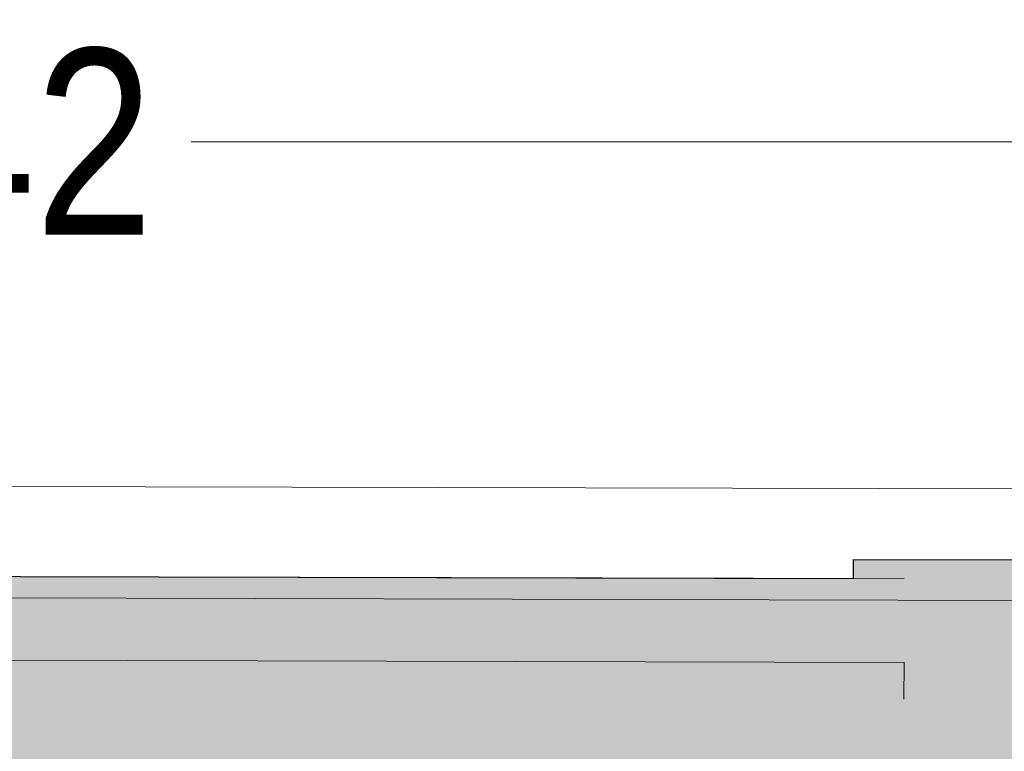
# Model space of a CAD drawing. Extents: x -6068 to 35118, y -17738 to 67348.
# Tile 220 of 243: x 140 to 246, y 23965 to 24043. Entities that reach past the tile are written whole.
import ezdxf

# ---------------------------------------------------------------- set-up
doc = ezdxf.new("R2010")
doc.units = 0
doc.header["$LTSCALE"] = 15
doc.linetypes.add('Continua', pattern=[0])
doc.linetypes.add('Cui_CONTINU', pattern=[0])
doc.layers.get('0').update_dxf_attribs({"linetype": 'CONTINUOUS'})
doc.layers.get('DEFPOINTS').update_dxf_attribs({"linetype": 'CONTINUOUS'})
for name, color, linetype, lineweight, true_color in [('EDL-Mesures et Cotes', 7, 'Continua', 0, 0xc0c0c0), ('Enveloppe - NIVEAUX - Style par défaut', 7, 'Continua', 0, 0x000000), ('Extrusion Solide - NIVEAUX - Style par défaut', 7, 'Continua', 0, 0x000000)]:
    doc.layers.add(name, color=color, linetype=linetype, lineweight=lineweight, true_color=true_color)
for name, color, linetype in [('EDL_COUVERTURE maçonnerie', 5, 'CONTINUOUS'), ('EDL_NIVEAU 1 murs & cloisons', 5, 'CONTINUOUS'), ('PIS-fond de plan', 7, 'Cui_CONTINU')]:
    doc.layers.add(name, color=color, linetype=linetype)
doc.styles.add('Arial Narrow', font='ARIALN.TTF')
doc.dimstyles.new('Côtes (ech cm) PIS', dxfattribs={"dimscale": 0, "dimtxt": 20, "dimasz": 15, "dimexe": 5, "dimexo": 5, "dimgap": 5, "dimtad": 0, "dimtih": 1, "dimtoh": 1, "dimdec": 0, "dimtxsty": 'Arial Narrow', "dimblk": 'ARCHTICK', "dimcen": 0, "dimclrd": 256, "dimclre": 256, "dimclrt": 256, "dimadec": 0, "dimazin": 0, "dimtfac": 1, "dimtdec": 0, "dimtmove": 2, "dimatfit": 3, "dimfxl": 30, "dimfxlon": 1, "dimlwd": 0, "dimarcsym": 0})

# ---------------------------------------------------------------- blocks, each defined once
blk = doc.blocks.new('EDP_Niveau 1_2025 09 17')
at = {"layer": 'EDL_COUVERTURE maçonnerie', "linetype": 'Continuous', "ltscale": 0.08}
h = blk.add_hatch(color=9, dxfattribs=at)
h.dxf.hatch_style = 1
h.paths.add_polyline_path([(253.77, -14.68), (253.77, -18.68), (256.77, -19.07), (253.16, -37.17), (258.87, -37.12), (258.95, -46.12), (252.43, -46.18), (250.02, -82.2), (66.35, -83.89), (68.04, -267.05), (43.06, -270.18), (43.06, -276.05), (34.12, -276.05), (34.12, -263.48), (18.32, -263.39), (18.33, -260.42), (14.33, -260.39), (14.47, -235.14), (15.57, -235.14), (16.36, -150.48), (17.14, -65.82), (14.22, -65.8), (14.59, -13.65), (65.82, -14.04), (65.81, -16.29), (230.04, -16.69), (230.04, -14.66), (253.77, -14.68)])
at = {"layer": 'EDL_NIVEAU 1 murs & cloisons', "linetype": 'Continuous', "ltscale": 0.08}
blk.add_lwpolyline([(250.02, -82.2), (66.35, -83.89), (68.04, -267.05), (43.06, -270.18), (43.06, -276.05), (34.12, -276.05), (34.12, -263.48), (18.32, -263.39), (18.33, -260.42), (14.33, -260.39), (14.47, -235.14), (15.57, -235.14), (16.36, -150.48), (17.14, -65.82), (14.22, -65.8), (14.59, -13.65), (65.82, -14.04), (65.81, -16.29), (230.04, -16.69), (230.04, -14.66), (253.77, -14.68)], dxfattribs=at)
at = {"layer": 'Enveloppe - NIVEAUX - Style par défaut', "color": 18, "linetype": 'Continua', "lineweight": 20, "ltscale": 0.1, "true_color": 0x000000}
for p, q in [((235.46, -16.7), (65.8, -16.29)), ((65.73, -25.29), (235.46, -25.7)), ((235.46, -25.7), (235.45, -29.66))]:
    blk.add_line(p, q, dxfattribs=at)
at = {"layer": 'Extrusion Solide - NIVEAUX - Style par défaut', "color": 253, "linetype": 'Continua', "lineweight": 13, "ltscale": 0.1, "true_color": 0xa5a5c0}
for p, q in [((629.32, -8), (6.18, -6.45)), ((18.11, -18.48), (617.4, -19.97))]:
    blk.add_line(p, q, dxfattribs=at)
blk = doc.blocks.new('_ArchTick')
at = {"color": 0, "linetype": 'ByBlock', "const_width": 0.15}
blk.add_lwpolyline([(-0.5, -0.5), (0.5, 0.5)], dxfattribs=at)
blk = doc.blocks.new('*D149')
at = {"layer": 'DEFPOINTS', "color": 0, "linetype": 'Continuous', "ltscale": 0.08, "transparency": 16777216}
for p in [(256.75, 24030.28), (14.56, 23986.35), (256.75, 23980.83)]:
    blk.add_point(p, dxfattribs=at)
at = {"layer": 'EDL-Mesures et Cotes', "linetype": 'Continuous', "lineweight": -2, "ltscale": 0.08, "transparency": 16777216}
for p, q in [((14.56, 24000.28), (14.56, 24035.28)), ((256.75, 24000.28), (256.75, 24035.28))]:
    blk.add_line(p, q, dxfattribs=at)
at = {"layer": 'EDL-Mesures et Cotes', "linetype": 'Continuous', "lineweight": 0, "ltscale": 0.08, "transparency": 16777216}
for p, q in [((14.56, 24030.28), (112.47, 24030.28)), ((256.75, 24030.28), (158.84, 24030.28))]:
    blk.add_line(p, q, dxfattribs=at)
at = {"layer": 'EDL-Mesures et Cotes', "linetype": 'Continuous', "lineweight": 0, "ltscale": 0.08, "transparency": 16777216, "xscale": 15, "yscale": 15, "zscale": 15, "rotation": 180}
blk.add_blockref('_ArchTick', (14.56, 24030.28), dxfattribs=at)
at = {"layer": 'EDL-Mesures et Cotes', "linetype": 'Continuous', "lineweight": 0, "ltscale": 0.08, "transparency": 16777216, "xscale": 15, "yscale": 15, "zscale": 15}
blk.add_blockref('_ArchTick', (256.75, 24030.28), dxfattribs=at)
at = {"layer": 'EDL-Mesures et Cotes', "linetype": 'Continuous', "ltscale": 0.08, "transparency": 16777216, "insert": (135.66, 24030.28), "char_height": 20, "attachment_point": 5, "style": 'Arial Narrow'}
blk.add_mtext('242', dxfattribs=at)

msp = doc.modelspace()

# ---------------------------------------------------------------- block references
at = {"layer": 'PIS-fond de plan'}
msp.add_blockref('EDP_Niveau 1_2025 09 17', (0, 24000), dxfattribs=at)

# ---------------------------------------------------------------- dimensions: what is measured, and where the dimension line sits
at = {"layer": 'EDL-Mesures et Cotes', "linetype": 'Continuous', "ltscale": 0.08}
dim = msp.add_linear_dim(base=(256.75, 24030.28), p1=(14.56, 23986.35), p2=(256.75, 23980.83), dimstyle='Côtes (ech cm) PIS', override={"dimscale": 1}, dxfattribs=at)
dim.commit()
dim.dimension.update_dxf_attribs({"geometry": '*D149', "text_midpoint": (135.66, 24030.28)})

doc.saveas('drawing.dxf')
